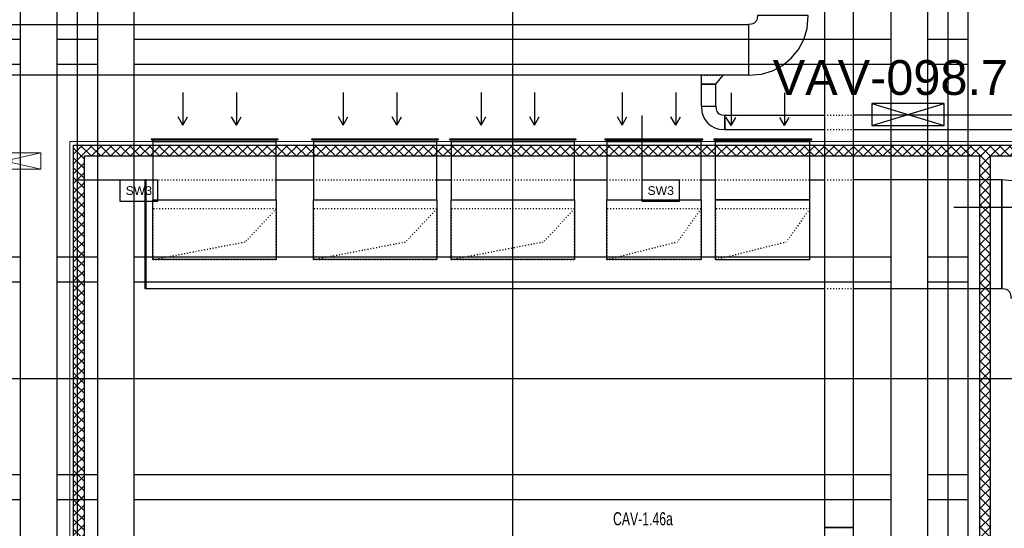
# Model space of a CAD drawing. Header units: centimetres. Extents: x -149939 to 48626, y -46000 to 152985.
# Tile 222 of 256: x -11332 to 2240, y 8936 to 15948. Entities that reach past the tile are written whole.
import ezdxf

# ---------------------------------------------------------------- set-up
doc = ezdxf.new("R2010")
doc.units = ezdxf.units.CM
doc.header["$LTSCALE"] = 50
doc.header["$PDMODE"] = 35
doc.header["$PDSIZE"] = 0.1
for name, pattern in [('CADVENT_HIDDEN', [0.8, 0.25, -0.55]), ('Kondygnacja  -0_5$0$HIDDEN', [9.525, 6.35, -3.175]), ('Kondygnacja  -0_5$0$HIDDEN2', [4.7625, 3.175, -1.5875]), ('Osie rzutów$0$DASHDOT2', [12.7, 6.35, -3.175, 0, -3.175])]:
    doc.linetypes.add(name, pattern=pattern)
doc.layers.get('0').update_dxf_attribs({"color": 8})
doc.layers.get('DEFPOINTS').update_dxf_attribs({"color": 8})
for name, color, linetype in [('01-103-Went PP_poziom-0_5$0$L_Nawiew', 7, 'Continuous'), ('bgde-nawiewEXP', 7, 'Continuous'), ('bgde-nawiewHIDDEN', 250, 'Continuous'), ('bgde-wywiewDETAILS', 250, 'Continuous'), ('bgde-wywiewEXP', 5, 'Continuous'), ('bgde-wywiewHIDDEN', 7, 'Continuous'), ('bgde_AJ_strzałki', 7, 'Continuous'), ('bgde_VAV', 7, 'Continuous'), ('Kondygnacja  -0_5$0$ARCH_GK', 8, 'Continuous'), ('Kondygnacja  -0_5$0$ARCH_INFO_OPISY_PRZEGRODY', 8, 'Continuous'), ('Kondygnacja  -0_5$0$ARCH_KONSTR_POWYŻEJ RZUTU', 8, 'Kondygnacja  -0_5$0$HIDDEN'), ('Kondygnacja  -0_5$0$ARCH_KONSTR_POWYŻEJ RZUTU_IST', 8, 'Kondygnacja  -0_5$0$HIDDEN2'), ('Osie rzutów$0$ARCH_INFO_OSIE_IST', 8, 'Osie rzutów$0$DASHDOT2'), ('Osie rzutów$0$ARCH_INFO_OSIE_OPISY_IST', 8, 'Continuous')]:
    doc.layers.add(name, color=color, linetype=linetype)
for name, color, linetype, lineweight in [('bgde_nawiewnik', 11, 'Continuous', 5), ('Kondygnacja  -0_5$0$ARCH_INFO_WYMIARY', 8, 'Continuous', 9), ('Kondygnacja  -0_5$0$ARCH_WIDOK', 8, 'Continuous', 13), ('RFCU', 6, 'Continuous', 30)]:
    doc.layers.add(name, color=color, linetype=linetype, lineweight=lineweight)
doc.styles.add('Arial', font='ARIAL.TTF')
doc.styles.add('Kondygnacja  -0_5$0$Arial', font='ARIAL.TTF')
doc.styles.add('Kondygnacja  -0_5$0$Romans', font='Romans.shx', dxfattribs={"width": 0.7})
doc.dimstyles.new('Kondygnacja  -0_5$0$Wymiary 1-100', dxfattribs={"dimtxt": 12, "dimasz": 10, "dimexe": 5, "dimexo": 0, "dimgap": 4, "dimtad": 1, "dimrnd": 0.5, "dimzin": 12, "dimdsep": 46, "dimtxsty": 'Kondygnacja  -0_5$0$Romans', "dimblk": 'Kondygnacja  -0_5$0$_Oblique', "dimcen": 10, "dimdle": 10, "dimclrt": 55, "dimazin": 0, "dimtfac": 1, "dimtmove": 1, "dimatfit": 3, "dimfxl": 8, "dimfxlon": 1, "dimtolj": 1, "dimtzin": 0, "dimarcsym": 0})
pattern_1 = [(45, (-121140, -45000), (-67.35192, 67.35192), []), (135, (-121140, -45000), (-67.35192, -67.35192), [])]

# ---------------------------------------------------------------- blocks, each defined once
blk = doc.blocks.new('Osie rzutów')
at = {"layer": 'Osie rzutów$0$ARCH_INFO_OSIE_IST', "ltscale": 10}
for p, q in [((11060, 12510), (11060, 4623.26)), ((11660, 12510), (11660, 4623.26)), ((12260, 12510), (12260, 4623.26)), ((4436.04, 5600), (15156.54, 5600))]:
    blk.add_line(p, q, dxfattribs=at)
blk = doc.blocks.new('Kondygnacja  -0_5$0$konstrukcja istniejąca -0.5')
at = {"layer": 'Kondygnacja  -0_5$0$ARCH_KONSTR_POWYŻEJ RZUTU_IST', "ltscale": 10}
for points in [[(10982, 5025), (10982, 6175)], [(11032, 6175), (11032, 5025)], [(11088, 6175), (11088, 5025)], [(11138, 6175), (11138, 5025)], [(12182, 5025), (12182, 6175)], [(12232, 6175), (12232, 5025)], [(12288, 5025), (12288, 6175)], [(9938, 6067.9), (10982, 6067.9)], [(11032, 6067.9), (11088, 6067.9)], [(11138, 6067.9), (12182, 6067.9)], [(12232, 6067.9), (12288, 6067.9)], [(10982, 6032.9), (9938, 6032.9)], [(11088, 6032.9), (11032, 6032.9)], [(12182, 6032.9), (11138, 6032.9)], [(12288, 6032.9), (12232, 6032.9)], [(9938, 5767.9), (10982, 5767.9)], [(11032, 5767.9), (11088, 5767.9)], [(11138, 5767.9), (12182, 5767.9)], [(12232, 5767.9), (12288, 5767.9)], [(10982, 5732.9), (9938, 5732.9)], [(11088, 5732.9), (11032, 5732.9)], [(12182, 5732.9), (11138, 5732.9)], [(12288, 5732.9), (12232, 5732.9)], [(9938, 5467.9), (10982, 5467.9)], [(11032, 5467.9), (11088, 5467.9)], [(11138, 5467.9), (12182, 5467.9)], [(12232, 5467.9), (12288, 5467.9)], [(10982, 5432.9), (9938, 5432.9)], [(11088, 5432.9), (11032, 5432.9)], [(12182, 5432.9), (11138, 5432.9)], [(12288, 5432.9), (12232, 5432.9)]]:
    blk.add_lwpolyline(points, dxfattribs=at)
blk = doc.blocks.new('Kondygnacja  -0_5$0$_Oblique')
at = {"color": 0, "linetype": 'ByBlock', "lineweight": -2}
blk.add_line((-0.5, -0.5), (0.5, 0.5), dxfattribs=at)
blk = doc.blocks.new('*D212')
at = {"layer": 'DEFPOINTS', "color": 0}
for p in [(-30586, 81900), (-30681, 12490), (9064, 12490)]:
    blk.add_point(p, dxfattribs=at)
at = {"layer": 'Kondygnacja  -0_5$0$ARCH_INFO_WYMIARY', "color": 0, "lineweight": -2}
for p, q in [((-30673, 81900), (-30686, 81900)), ((-30681, 81910), (-30681, 12480)), ((-30673, 12490), (-30686, 12490))]:
    blk.add_line(p, q, dxfattribs=at)
at = {"layer": 'Kondygnacja  -0_5$0$ARCH_INFO_WYMIARY', "color": 0, "linetype": 'ByBlock', "lineweight": -2, "xscale": 10, "yscale": 10, "zscale": 10}
for p, rotation in [((-30681, 81900), 90), ((-30681, 12490), 270)]:
    blk.add_blockref('Kondygnacja  -0_5$0$_Oblique', p, dxfattribs=dict(at, rotation=rotation))
at = {"layer": 'Kondygnacja  -0_5$0$ARCH_INFO_WYMIARY', "color": 55, "insert": (-30691, 47195), "char_height": 12, "attachment_point": 5, "rotation": 90, "style": 'Kondygnacja  -0_5$0$Romans'}
blk.add_mtext('\\A1;69410.5', dxfattribs=at)
blk = doc.blocks.new('A$C066D7839')
at = {"layer": 'bgde_nawiewnik', "color": 7}
for p, q in [((-50, -11.15), (-50, 11.15)), ((-50, 11.15), (50, 11.15)), ((-50, -11.15), (50, 11.15)), ((50, -11.15), (-50, 11.15)), ((50, 11.15), (50, -11.15)), ((50, -11.15), (-50, -11.15))]:
    blk.add_line(p, q, dxfattribs=at)
blk.add_circle((0, 0), 10, dxfattribs=at)
blk = doc.blocks.new('strzałki2')
at = {"layer": 'bgde_AJ_strzałki'}
for p, q in [((0, 687), (-65, 575, 1393)), ((0, 237), (0, 687)), ((0, 687), (65, 575, 1393))]:
    blk.add_line(p, q, dxfattribs=at)

msp = doc.modelspace()

# ---------------------------------------------------------------- hatches: boundary and pattern name
at = {"layer": 'Kondygnacja  -0_5$0$ARCH_GK', "linetype": 'Continuous', "lineweight": -3}
h = msp.add_hatch(dxfattribs=at)
h.set_pattern_fill('ANSI37', color=256, scale=30, angle=-360, style=0)
h.set_pattern_definition([(45, (-121140, -45000), (-67.35192, 67.35192), []), (135, (-121140, -45000), (-67.35192, -67.35192), [])])
h.paths.add_polyline_path([(-10440, 14070), (-10590, 14220), (-10590, 5935), (-10477.5, 5935), (-10440, 6010)], flags=0)
h.paths.add_polyline_path([(-10440, 5860), (-10477.5, 5935), (-10590, 5935), (-10590, 5355), (-10440, 5355)], flags=0)
h = msp.add_hatch(dxfattribs=at)
h.set_pattern_fill('ANSI37', color=256, scale=30, angle=-360, style=0)
h.set_pattern_definition(pattern_1)
h.paths.add_polyline_path([(-10590, 14220), (-10440, 14070), (1900, 14070), (1975, 14107.5), (1975, 14220)], flags=0)
h.paths.add_polyline_path([(1975, 14220), (1975, 14107.5), (2050, 14070), (7830, 14070), (7830, 14220)], flags=0)
h = msp.add_hatch(dxfattribs=at)
h.set_pattern_fill('ANSI37', color=256, scale=30, angle=-360, style=0)
h.set_pattern_definition(pattern_1)
h.paths.add_polyline_path([(2050, 14070), (1975, 14107.5), (1900, 14070), (1900, 8405), (2050, 8255)], flags=0)

# ---------------------------------------------------------------- linework, layer by layer
at = {"layer": 'bgde-nawiewEXP', "linetype": 'Continuous'}
msp.add_lwpolyline([(-12563.407, 15182.099), (-12563.407, 15882.094), (-1287.823, 15882.094), (-1287.823, 15182.094), (-1106.75, 15197.466), (-956.675, 15242.991), (-818.365, 15316.919), (-697.135, 15416.41), (-597.644, 15537.64), (-523.715, 15675.95), (-478.191, 15826.026), (-462.819, 16007.091), (-1162.819, 16007.098), (-1164.74, 15962.589), (-1170.431, 15943.829), (-1179.673, 15926.539), (-1192.109, 15911.385), (-1207.264, 15898.948), (-1224.553, 15889.707), (-1243.313, 15884.016), (-1287.823, 15882.094), (-1287.823, 15182.094), (-12563.407, 15182.094)], close=True, dxfattribs=at)
for points in [[(-1935.83, 14757.094), (-1735.83, 14757.094), (-1735.83, 15057.094), (-1935.83, 15057.094), (-1935.83, 15182.094)], [(-1935.83, 14757.094), (-1935.83, 15057.094), (-1735.83, 15057.094), (-1635.83, 15182.094)], [(-1935.832, 14757.093), (-1735.832, 14757.095), (-1733.91, 14712.587), (-1728.22, 14693.827), (-1718.979, 14676.538), (-1706.542, 14661.384), (-1691.388, 14648.948), (-1674.099, 14639.706), (-1655.339, 14634.016), (-1610.83, 14632.094), (-1610.83, 14432.094), (-1610.83, 14632.094), (-239.529, 14632.094)], [(-1935.832, 14757.093), (-1930.068, 14673.569), (-1912.996, 14617.29), (-1885.273, 14565.424), (-1847.963, 14519.963), (-1802.502, 14482.654), (-1750.636, 14454.931), (-1694.357, 14437.859), (-1610.83, 14432.094), (-239.529, 14432.094)], [(160.471, 14432.094), (5430.556, 14432.094), (5475.065, 14430.173), (5493.825, 14424.482), (5511.114, 14415.241), (5526.268, 14402.804), (5538.705, 14387.65), (5547.946, 14370.361), (5553.636, 14351.602), (5555.558, 14307.093), (5755.558, 14307.095), (5749.794, 14390.62), (5732.722, 14446.898), (5704.999, 14498.764), (5667.689, 14544.226), (5622.228, 14581.535), (5570.362, 14609.258), (5514.083, 14626.33), (5430.556, 14632.094), (5430.556, 14432.094), (5430.556, 14632.094), (160.471, 14632.094)]]:
    msp.add_lwpolyline(points, dxfattribs=at)
at = {"layer": 'bgde-nawiewHIDDEN', "linetype": 'CADVENT_HIDDEN'}
for points in [[(-1935.83, 15182.094), (-1635.83, 15182.094)], [(-239.529, 14632.094), (160.471, 14632.094)], [(-239.529, 14432.094), (160.471, 14432.094)]]:
    msp.add_lwpolyline(points, dxfattribs=at)
at = {"layer": 'bgde-wywiewDETAILS', "linetype": 'CADVENT_HIDDEN', "extrusion": (1, 0, 0)}
for p, q in [((-7794.91, 13340.686), (-8219.91, 12885.686)), ((-5583.93, 13340.686), (-6008.93, 12885.686)), ((-1939.683, 13340.686), (-2264.683, 12885.686)), ((-439.685, 13340.686), (-764.685, 12885.686)), ((-9494.91, 12640.686), (-8219.91, 12885.686)), ((-7283.93, 12640.686), (-6008.93, 12885.686)), ((-3239.683, 12640.686), (-2264.683, 12885.686)), ((-1739.685, 12640.686), (-764.685, 12885.686))]:
    msp.add_line(p, q, dxfattribs=at)
at = {"layer": 'bgde-wywiewDETAILS', "linetype": 'CADVENT_HIDDEN', "extrusion": (1, 1.38778e-17, 0)}
for p in [(-3684.133, 13340.686), (-5384.133, 12640.686)]:
    msp.add_line(p, (-4109.133, 12885.686), dxfattribs=at)
at = {"layer": 'bgde-wywiewEXP', "linetype": 'Continuous'}
for points in [[(-239.529, 8947.75), (160.471, 8947.75), (160.471, 18841.586), (-239.529, 18841.586)], [(-9519.91, 14293.772), (-7769.91, 14293.772), (-7769.91, 14299.772), (-9519.91, 14299.772)], [(-9494.91, 12640.681), (-9494.91, 13465.686), (-7794.91, 13465.686), (-7794.91, 14269.772), (-9494.91, 14269.772), (-9494.91, 13465.686), (-7794.91, 13465.686), (-7794.91, 12640.681)], [(-7308.93, 14293.772), (-5558.93, 14293.772), (-5558.93, 14299.772), (-7308.93, 14299.772)], [(-7283.93, 12640.681), (-7283.93, 13465.686), (-5583.93, 13465.686), (-5583.93, 14269.772), (-7283.93, 14269.772), (-7283.93, 13465.686), (-5583.93, 13465.686), (-5583.93, 12640.681)], [(-5409.133, 14293.772), (-3659.133, 14293.772), (-3659.133, 14299.772), (-5409.133, 14299.772)], [(-5384.133, 12640.681), (-5384.133, 13465.686), (-3684.133, 13465.686), (-3684.133, 14269.772), (-5384.133, 14269.772), (-5384.133, 13465.686), (-3684.133, 13465.686), (-3684.133, 12640.681)], [(-3264.683, 14293.686), (-1914.683, 14293.686), (-1914.683, 14299.686), (-3264.683, 14299.686)], [(-3239.683, 12640.681), (-3239.683, 13465.686), (-1939.683, 13465.686), (-1939.683, 14269.686), (-3239.683, 14269.686), (-3239.683, 13465.686), (-1939.683, 13465.686), (-1939.683, 12640.681)], [(-1764.685, 14293.686), (-414.685, 14293.686), (-414.685, 14299.686), (-1764.685, 14299.686)], [(-9604.91, 12240.686), (-9594.91, 12240.686), (-9594.91, 13740.686), (-9604.91, 13740.686)], [(2204.379, 12240.695), (2248.888, 12238.773), (2267.649, 12233.082), (2284.939, 12223.84), (2300.094, 12211.403), (2312.532, 12196.248), (2321.774, 12178.957), (2327.465, 12160.197), (2329.386, 12115.686), (3829.386, 12115.686), (3798.642, 12452.832), (3707.593, 12752.983), (3559.736, 13029.603), (3360.755, 13272.063), (3118.295, 13471.044), (2841.674, 13618.901), (2541.524, 13709.951), (2204.394, 13740.695), (2204.386, 12990.695)], [(-239.529, 8507.016), (-239.529, 8422.75), (160.471, 8422.75), (160.471, 8947.748), (-239.529, 8947.748), (-239.529, 8569.198)]]:
    msp.add_lwpolyline(points, close=True, dxfattribs=at)
for points in [[(-9494.91, 14269.772), (-7794.91, 14269.772), (-7794.91, 14293.772)], [(-9494.91, 14269.772), (-9494.91, 14293.772)], [(-7283.93, 14269.772), (-5583.93, 14269.772), (-5583.93, 14293.772)], [(-7283.93, 14269.772), (-7283.93, 14293.772)], [(-5384.133, 14269.772), (-3684.133, 14269.772), (-3684.133, 14293.772)], [(-5384.133, 14269.772), (-5384.133, 14293.772)], [(-3239.683, 14269.686), (-1939.683, 14269.686), (-1939.683, 14293.686)], [(-3239.683, 14269.686), (-3239.683, 14293.686)], [(-1739.685, 12640.681), (-1739.685, 13465.686), (-439.685, 13465.686), (-439.685, 14269.686), (-1739.685, 14269.686), (-1739.685, 14293.686)], [(-1739.685, 12640.681), (-439.685, 12640.681), (-439.685, 13465.686), (-1739.685, 13465.686), (-1739.685, 14269.686), (-439.685, 14269.686), (-439.685, 14293.686)], [(-9594.91, 13740.686), (-9594.91, 12240.686)], [(-9594.91, 13740.686), (-9494.91, 13740.686)], [(-9594.91, 12240.686), (-9594.91, 13740.686)], [(-7794.91, 13740.686), (-7283.93, 13740.686)], [(-5583.93, 13740.686), (-5384.133, 13740.686)], [(-3684.133, 13740.686), (-3239.683, 13740.686)], [(-1939.683, 13740.686), (-1739.685, 13740.686)], [(-439.685, 13740.686), (-239.529, 13740.686)], [(160.471, 12240.686), (2204.386, 12240.686), (2204.386, 13740.686), (160.471, 13740.686)], [(-9594.91, 12240.686), (-239.529, 12240.686)], [(-239.529, 8947.748), (-239.529, 8947.75)], [(160.471, 8947.748), (160.471, 8947.75)]]:
    msp.add_lwpolyline(points, dxfattribs=at)
at = {"layer": 'bgde-wywiewHIDDEN', "linetype": 'CADVENT_HIDDEN'}
for points in [[(-9519.91, 14293.772), (-7769.91, 14293.772), (-7769.91, 14299.772), (-9519.91, 14299.772)], [(-9519.91, 14293.772), (-9519.91, 14293.772)], [(-9494.91, 14269.772), (-9494.91, 14269.772)], [(-7308.93, 14293.772), (-5558.93, 14293.772), (-5558.93, 14299.772), (-7308.93, 14299.772)], [(-7308.93, 14293.772), (-7308.93, 14293.772)], [(-7283.93, 14269.772), (-7283.93, 14269.772)], [(-5409.133, 14293.772), (-3659.133, 14293.772), (-3659.133, 14299.772), (-5409.133, 14299.772)], [(-5409.133, 14293.772), (-5409.133, 14293.772)], [(-5384.133, 14269.772), (-5384.133, 14269.772)], [(-3264.683, 14293.686), (-1914.683, 14293.686), (-1914.683, 14299.686), (-3264.683, 14299.686)], [(-3264.683, 14293.686), (-3264.683, 14293.686)], [(-3239.683, 14269.686), (-3239.683, 14269.686)], [(-1764.685, 14293.686), (-414.685, 14293.686), (-414.685, 14299.686), (-1764.685, 14299.686)], [(-1764.685, 14293.686), (-1764.685, 14293.686)], [(-1739.685, 14269.686), (-1739.685, 14269.686)], [(-9494.91, 12640.686), (-7794.91, 12640.686), (-7794.91, 13340.686), (-9494.91, 13340.686)], [(-7283.93, 12640.686), (-5583.93, 12640.686), (-5583.93, 13340.686), (-7283.93, 13340.686)], [(-5384.133, 12640.686), (-3684.133, 12640.686), (-3684.133, 13340.686), (-5384.133, 13340.686)], [(-3239.683, 12640.686), (-1939.683, 12640.686), (-1939.683, 13340.686), (-3239.683, 13340.686)], [(-1739.685, 12640.686), (-439.685, 12640.686), (-439.685, 13340.686), (-1739.685, 13340.686)]]:
    msp.add_lwpolyline(points, close=True, dxfattribs=at)
for points in [[(-9494.91, 14269.772), (-7794.91, 14269.772), (-7794.91, 14293.772), (-9494.91, 14293.772), (-7794.91, 14293.772)], [(-9494.91, 14269.772), (-9494.91, 14293.772)], [(-7283.93, 14269.772), (-5583.93, 14269.772), (-5583.93, 14293.772), (-7283.93, 14293.772), (-5583.93, 14293.772)], [(-7283.93, 14269.772), (-7283.93, 14293.772)], [(-5384.133, 14269.772), (-3684.133, 14269.772), (-3684.133, 14293.772), (-5384.133, 14293.772), (-3684.133, 14293.772)], [(-5384.133, 14269.772), (-5384.133, 14293.772)], [(-3239.683, 14269.686), (-1939.683, 14269.686), (-1939.683, 14293.686), (-3239.683, 14293.686), (-1939.683, 14293.686)], [(-3239.683, 14269.686), (-3239.683, 14293.686)], [(-1739.685, 14269.686), (-439.685, 14269.686), (-439.685, 14293.686), (-1739.685, 14293.686), (-439.685, 14293.686)], [(-1739.685, 14269.686), (-1739.685, 14293.686)], [(-9494.91, 13740.686), (-7794.91, 13740.686)], [(-7283.93, 13740.686), (-5583.93, 13740.686)], [(-5384.133, 13740.686), (-3684.133, 13740.686)], [(-3239.683, 13740.686), (-1939.683, 13740.686)], [(-1739.685, 13740.686), (-439.685, 13740.686)], [(-239.529, 13740.686), (160.471, 13740.686)], [(-239.529, 12240.686), (160.471, 12240.686)], [(-239.529, 8947.75), (-239.529, 8947.752), (160.471, 8947.752), (160.471, 8947.75)]]:
    msp.add_lwpolyline(points, dxfattribs=at)
at = {"layer": 'Kondygnacja  -0_5$0$ARCH_GK', "linetype": 'Continuous', "lineweight": -3}
for p, q in [((-10590, 5355), (-10590, 14220)), ((-10590, 14220), (7830, 14220)), ((-10440, 6010), (-10440, 14070)), ((-10440, 14070), (1900, 14070)), ((1900, 14070), (1900, 8405)), ((2050, 14070), (7830, 14070)), ((2050, 8255), (2050, 14070))]:
    msp.add_line(p, q, dxfattribs=at)
at = {"layer": 'Kondygnacja  -0_5$0$ARCH_INFO_OPISY_PRZEGRODY'}
for points in [[(-2755.878, 14626.895), (-2755.878, 13735.179)], [(-9949.198, 13735.179), (-10573.218, 13735.179)], [(2521.996, 13356.788), (1545.376, 13356.788)]]:
    msp.add_lwpolyline(points, dxfattribs=at)
for points in [[(-9949.198, 13447.179), (-9429.198, 13447.179), (-9429.198, 13735.179), (-9949.198, 13735.179), (-9949.198, 13447.179)], [(-2755.878, 13447.179), (-2235.878, 13447.179), (-2235.878, 13735.179), (-2755.878, 13735.179), (-2755.878, 13447.179)]]:
    msp.add_lwpolyline(points, close=True, dxfattribs=at)
at = {"layer": 'Kondygnacja  -0_5$0$ARCH_WIDOK'}
msp.add_lwpolyline([(-10640, 5355), (-10640, 14270), (7830, 14270)], dxfattribs=at)
at = {"layer": 'RFCU'}
for p, q in [((1411.821, 14791.196), (411.821, 14791.196)), ((411.821, 14491.196), (1411.821, 14791.196)), ((411.821, 14791.196), (1411.821, 14491.196)), ((1411.821, 14791.196), (411.821, 14791.196)), ((411.821, 14791.196), (411.821, 14491.196)), ((411.821, 14491.196), (1411.821, 14791.196)), ((411.821, 14791.196), (1411.821, 14491.196)), ((1411.821, 14491.196), (1411.821, 14791.196)), ((411.821, 14491.196), (1411.821, 14491.196)), ((411.821, 14491.196), (1411.821, 14491.196))]:
    msp.add_line(p, q, dxfattribs=at)

# ---------------------------------------------------------------- block references
at = {"layer": '01-103-Went PP_poziom-0_5$0$L_Nawiew', "xscale": 10, "yscale": 10, "zscale": 10}
msp.add_blockref('A$C066D7839', (-11540, 14000, 1920), dxfattribs=at)
at = {"layer": 'bgde_AJ_strzałki', "rotation": 180}
for p in [(-9082.401, 15182.046, 2262.959), (-8344.871, 15182.046, 2262.959), (-6871.42, 15182.046, 2262.959), (-6133.89, 15182.046, 2262.959), (-4971.623, 15182.046, 2262.959), (-4234.093, 15182.046, 2262.959), (-3027.174, 15181.96, 2262.959), (-2289.644, 15181.96, 2262.959), (-1527.176, 15175.404, 2262.959), (-789.646, 15175.404, 2262.959)]:
    msp.add_blockref('strzałki2', p, dxfattribs=at)
at = {"layer": 'Kondygnacja  -0_5$0$ARCH_KONSTR_POWYŻEJ RZUTU', "xscale": 10, "yscale": 10, "zscale": 10}
msp.add_blockref('Kondygnacja  -0_5$0$konstrukcja istniejąca -0.5', (-121140, -45000), dxfattribs=at)
at = {"layer": 'Osie rzutów$0$ARCH_INFO_OSIE_OPISY_IST', "color": 30, "xscale": 10, "yscale": 10, "zscale": 10}
msp.add_blockref('Osie rzutów', (-121140, -45000), dxfattribs=at)

# ---------------------------------------------------------------- texts
at = {"layer": 'bgde_VAV', "width": 0.7}
msp.add_text('CAV-1.46a', height=180, dxfattribs=at).set_placement((-3152.714, 8978.118, 1941.417))
at = {"layer": 'Kondygnacja  -0_5$0$ARCH_INFO_OPISY_PRZEGRODY', "char_height": 120, "width": 520, "attachment_point": 5, "style": 'Kondygnacja  -0_5$0$Arial'}
for insert in [(-9689.198, 13591.179), (-2495.878, 13591.179)]:
    msp.add_mtext('SW3', dxfattribs=dict(at, insert=insert))
at = {"layer": 'RFCU', "insert": (-951.345, 15390.663), "char_height": 480, "width": 10742.22846, "attachment_point": 1, "style": 'Arial'}
msp.add_mtext('VAV-098.7', dxfattribs=at)

# ---------------------------------------------------------------- dimensions: what is measured, and where the dimension line sits
at = {"layer": 'Kondygnacja  -0_5$0$ARCH_INFO_WYMIARY'}
dim = msp.add_linear_dim(base=(-30681.114, 12489.5), p1=(-30586.301, 81900), p2=(9064, 12489.5), angle=90, dimstyle='Kondygnacja  -0_5$0$Wymiary 1-100', dxfattribs=at)
dim.commit()
dim.dimension.update_dxf_attribs({"geometry": '*D212', "text_midpoint": (-30691.114, 47194.75)})

doc.saveas('drawing.dxf')
